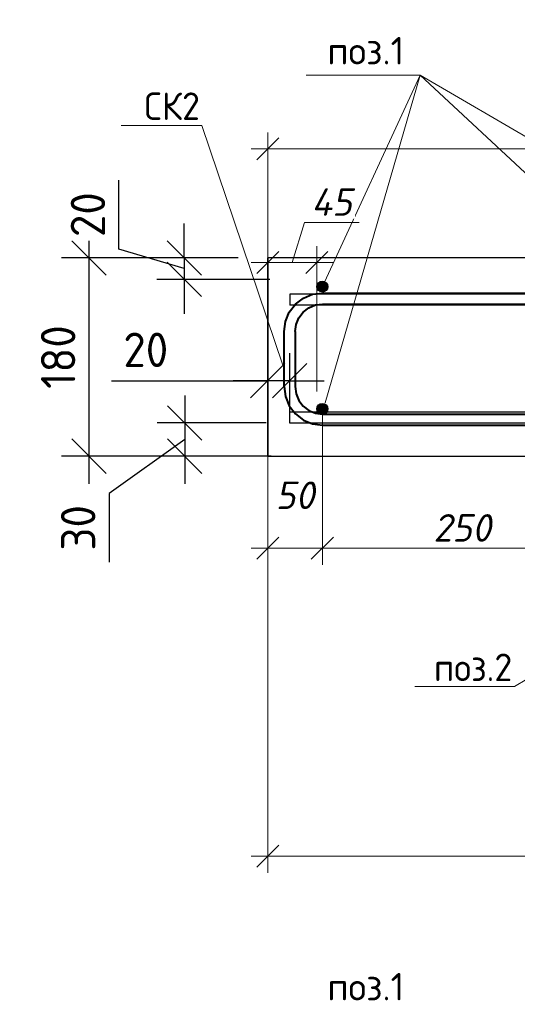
# Model space of a CAD drawing. Header units: millimetres. Extents: x 40580 to 2152466, y -328404 to 177125.
# Tile 63 of 252: x 379760 to 384279, y 143407 to 152348. Entities that reach past the tile are written whole.
import ezdxf
from ezdxf import colors
from ezdxf.entities.mleader import LeaderData, LeaderLine
from ezdxf.math import Vec2, Vec3

# ---------------------------------------------------------------- set-up
doc = ezdxf.new("R2010")
doc.units = ezdxf.units.MM
doc.layers.add('801Арм Тонкие линии', color=72, linetype='Continuous')
doc.layers.add('911Сл Штриховка', color=50, linetype='Continuous')
for name, color, linetype, lineweight in [('Арм_хомуты', 133, 'Continuous', 18), ('Перекрытие ж_бетон', 250, 'Continuous', 30), ('подоснова', 151, 'Continuous', 5), ('Размеры', 9, 'Continuous', 15), ('Столовая Двери и окна', 7, 'Continuous', 15)]:
    doc.layers.add(name, color=color, linetype=linetype, lineweight=lineweight)
doc.styles.add('GOST 2.304', font='isocpeur.ttf', dxfattribs={"width": 0.8})
doc.styles.add('GOST-2.304_Type-B', font='GOST_Common.ttf')
doc.styles.add('ГОСТ', font='isocpeur.ttf')
doc.styles.add('ГОСТ 2.304', font='isocpeur.ttf')
doc.styles.add('Украинский', font='isocpeur.ttf', dxfattribs={"oblique": 12})
doc.dimstyles.new('10', dxfattribs={"dimscale": 0, "dimtxt": 250, "dimasz": 200, "dimexe": 150, "dimexo": 0, "dimgap": 60, "dimtad": 1, "dimdec": 0, "dimlfac": 0.1, "dimrnd": 1, "dimzin": 0, "dimdsep": 46, "dimtxsty": 'ГОСТ 2.304', "dimblk": 'OBLIQUE', "dimcen": 0.09, "dimdle": 150, "dimadec": 0, "dimazin": 0, "dimtfac": 1, "dimtdec": 0, "dimtmove": 1, "dimatfit": 2, "dimfxl": 1, "dimtzin": 0, "dimlwd": 0, "dimlwe": 0, "dimarcsym": 0})
doc.dimstyles.new('СПДС', dxfattribs={"dimscale": 125, "dimtxt": 2.5, "dimasz": 2.5, "dimexe": 2, "dimexo": 0.625, "dimgap": 1, "dimtad": 1, "dimdec": 0, "dimtxsty": 'GOST-2.304_Type-B', "dimblk": 'OBLIQUE', "dimcen": 2.5, "dimdle": 2, "dimadec": 0, "dimazin": 2, "dimtfac": 0.75, "dimtdec": 0, "dimtmove": 1, "dimatfit": 3, "dimfxl": 1, "dimtfill": 1, "dimtolj": 1, "dimarcsym": 1})

# ---------------------------------------------------------------- blocks, each defined once
blk = doc.blocks.new('_OBLIQUE')
at = {"color": 0, "linetype": 'ByBlock'}
blk.add_line((-0.5, -0.5), (0.5, 0.5), dxfattribs=at)
blk = doc.blocks.new('*D5489')
at = {"layer": 'Defpoints', "color": 0, "lineweight": 25, "ltscale": 0.3, "transparency": 16777216}
for p in [(380390.7, 150184.2), (381662.9, 150184.2), (381628.6, 148384.5)]:
    blk.add_point(p, dxfattribs=at)
at = {"layer": 'подоснова', "color": 0, "lineweight": -2, "ltscale": 0.3, "transparency": 16777216}
for p, q in [((380390.7, 148134.5), (380390.7, 150434.2)), ((381584.8, 150184.2), (380140.7, 150184.2)), ((381550.5, 148384.5), (380140.7, 148384.5))]:
    blk.add_line(p, q, dxfattribs=at)
at = {"layer": 'подоснова', "color": 0, "lineweight": -2, "ltscale": 0.3, "transparency": 16777216, "xscale": 312.5, "yscale": 312.5, "zscale": 312.5}
for p, rotation in [((380390.7, 150184.2), 90), ((380390.7, 148384.5), 270)]:
    blk.add_blockref('_OBLIQUE', p, dxfattribs=dict(at, rotation=rotation))
at = {"layer": 'подоснова', "color": 0, "ltscale": 0.3, "transparency": 16777216, "insert": (380109.4, 149284.4), "char_height": 312.5, "attachment_point": 5, "rotation": 90, "style": 'GOST-2.304_Type-B', "bg_fill": 3, "box_fill_scale": 1.1, "bg_fill_color": 256, "bg_fill_true_color": 13158600, "bg_fill_transparency": 0}
blk.add_mtext('\\A1;180', dxfattribs=at)
blk = doc.blocks.new('*D5490')
at = {"layer": 'Defpoints', "color": 0, "lineweight": 25, "ltscale": 0.3, "transparency": 16777216}
for p in [(381821.7, 150184.5), (381254.9, 149989.5), (382110.7, 149989.5)]:
    blk.add_point(p, dxfattribs=at)
at = {"layer": 'подоснова', "color": 0, "lineweight": -2, "ltscale": 0.3, "transparency": 16777216}
for p, q in [((380661.2, 150265.1), (380661.2, 150890.1)), ((381254.9, 150184.5), (381254.9, 150497)), ((381254.9, 150087), (380661.2, 150265.1)), ((381743.6, 150184.5), (381004.9, 150184.5)), ((381254.9, 150184.5), (381254.9, 149989.5)), ((381254.9, 150184.5), (381254.9, 149989.5)), ((382032.6, 149989.5), (381004.9, 149989.5)), ((381254.9, 149989.5), (381254.9, 149677))]:
    blk.add_line(p, q, dxfattribs=at)
at = {"layer": 'подоснова', "color": 0, "lineweight": -2, "ltscale": 0.3, "transparency": 16777216, "xscale": 312.5, "yscale": 312.5, "zscale": 312.5}
for p, rotation in [((381254.9, 150184.5), 270), ((381254.9, 149989.5), 90)]:
    blk.add_blockref('_OBLIQUE', p, dxfattribs=dict(at, rotation=rotation))
at = {"layer": 'подоснова', "color": 0, "ltscale": 0.3, "transparency": 16777216, "insert": (380379.9, 150577.6), "char_height": 312.5, "attachment_point": 5, "rotation": 90, "style": 'GOST-2.304_Type-B', "bg_fill": 3, "box_fill_scale": 1.1, "bg_fill_color": 256, "bg_fill_true_color": 13158600, "bg_fill_transparency": 0}
blk.add_mtext('\\A1;20', dxfattribs=at)
blk = doc.blocks.new('*D5491')
at = {"layer": 'Defpoints', "color": 0, "lineweight": 25, "ltscale": 0.3, "transparency": 16777216}
for p in [(382076.9, 148685.6), (381258.7, 148384.5), (382123.6, 148384.5)]:
    blk.add_point(p, dxfattribs=at)
at = {"layer": 'подоснова', "color": 0, "lineweight": -2, "ltscale": 0.3, "transparency": 16777216}
for p, q in [((381258.7, 148935.6), (381258.7, 148134.5)), ((381998.7, 148685.6), (381008.7, 148685.6)), ((381258.7, 148535), (380572.7, 148046.2)), ((382045.5, 148384.5), (381008.7, 148384.5)), ((380572.7, 148046.2), (380572.7, 147421.2))]:
    blk.add_line(p, q, dxfattribs=at)
at = {"layer": 'подоснова', "color": 0, "lineweight": -2, "ltscale": 0.3, "transparency": 16777216, "xscale": 312.5, "yscale": 312.5, "zscale": 312.5}
for p, rotation in [((381258.7, 148685.6), 90), ((381258.7, 148384.5), 270)]:
    blk.add_blockref('_OBLIQUE', p, dxfattribs=dict(at, rotation=rotation))
at = {"layer": 'подоснова', "color": 0, "ltscale": 0.3, "transparency": 16777216, "insert": (380291.4, 147733.7), "char_height": 312.5, "attachment_point": 5, "rotation": 90, "style": 'GOST-2.304_Type-B', "bg_fill": 3, "box_fill_scale": 1.1, "bg_fill_color": 256, "bg_fill_true_color": 13158600, "bg_fill_transparency": 0}
blk.add_mtext('\\A1;30', dxfattribs=at)
blk = doc.blocks.new('*D5547')
at = {"layer": 'Defpoints', "color": 0, "lineweight": 25, "ltscale": 0.3, "transparency": 16777216}
for p in [(382508.8, 148814.1), (382012.7, 147981.5), (382508.8, 147548.3)]:
    blk.add_point(p, dxfattribs=at)
at = {"layer": 'подоснова', "color": 0, "lineweight": 0, "ltscale": 0.3, "transparency": 16777216}
for p, q in [((382508.8, 148814.1), (382508.8, 147398.3)), ((382012.7, 147981.5), (382012.7, 147398.3)), ((381862.7, 147548.3), (382658.8, 147548.3))]:
    blk.add_line(p, q, dxfattribs=at)
at = {"layer": 'подоснова', "color": 0, "lineweight": 0, "ltscale": 0.3, "transparency": 16777216, "xscale": 200, "yscale": 200, "zscale": 200, "rotation": 180}
blk.add_blockref('_OBLIQUE', (382012.7, 147548.3), dxfattribs=at)
at = {"layer": 'подоснова', "color": 0, "lineweight": 0, "ltscale": 0.3, "transparency": 16777216, "xscale": 200, "yscale": 200, "zscale": 200}
blk.add_blockref('_OBLIQUE', (382508.8, 147548.3), dxfattribs=at)
at = {"layer": 'подоснова', "color": 0, "ltscale": 0.3, "transparency": 16777216, "insert": (382260.8, 148029.2), "char_height": 250, "attachment_point": 5, "style": 'Украинский', "bg_fill": 3, "box_fill_scale": 1.1, "bg_fill_color": 256, "bg_fill_true_color": 13158600, "bg_fill_transparency": 0}
blk.add_mtext('50', dxfattribs=at)
blk = doc.blocks.new('*D5548')
at = {"layer": 'Defpoints', "color": 0, "lineweight": 25, "ltscale": 0.3, "transparency": 16777216}
for p in [(382508.8, 148814.1), (385048.8, 148814.1), (385048.8, 147548.3)]:
    blk.add_point(p, dxfattribs=at)
at = {"layer": 'подоснова', "color": 0, "lineweight": 0, "ltscale": 0.3, "transparency": 16777216}
for p, q in [((382508.8, 148814.1), (382508.8, 147398.3)), ((385048.8, 148814.1), (385048.8, 147398.3)), ((382358.8, 147548.3), (385198.8, 147548.3))]:
    blk.add_line(p, q, dxfattribs=at)
at = {"layer": 'подоснова', "color": 0, "lineweight": 0, "ltscale": 0.3, "transparency": 16777216, "xscale": 200, "yscale": 200, "zscale": 200, "rotation": 180}
blk.add_blockref('_OBLIQUE', (382508.8, 147548.3), dxfattribs=at)
at = {"layer": 'подоснова', "color": 0, "lineweight": 0, "ltscale": 0.3, "transparency": 16777216, "xscale": 200, "yscale": 200, "zscale": 200}
blk.add_blockref('_OBLIQUE', (385048.8, 147548.3), dxfattribs=at)
at = {"layer": 'подоснова', "color": 0, "ltscale": 0.3, "transparency": 16777216, "insert": (383778.8, 147733.3), "char_height": 250, "attachment_point": 5, "style": 'Украинский', "bg_fill": 3, "box_fill_scale": 1.1, "bg_fill_color": 256, "bg_fill_true_color": 13158600, "bg_fill_transparency": 0}
blk.add_mtext('250', dxfattribs=at)
blk = doc.blocks.new('*U334')
at = {"color": 0, "linetype": 'ByBlock', "lineweight": -2}
for p, q in [((-60, 25), (-60, 427.53)), ((-50, 427.53), (-60, 427.53)), ((-50, 25), (-50, 427.53)), ((50, 25), (50, 427.53)), ((50, 427.53), (60, 427.53)), ((60, 25), (60, 427.53)), ((-58.81, 15.94), (-60, 25)), ((-49.15, 18.53), (-50, 25)), ((-46.65, 12.5), (-49.15, 18.53)), ((46.65, 12.5), (49.15, 18.53)), ((49.15, 18.53), (50, 25)), ((58.81, 15.94), (60, 25)), ((-55.31, 7.5), (-58.81, 15.94)), ((-42.68, 7.32), (-46.65, 12.5)), ((42.68, 7.32), (46.65, 12.5)), ((55.31, 7.5), (58.81, 15.94)), ((-49.75, 0.25), (-55.31, 7.5)), ((-42.5, -5.31), (-49.75, 0.25)), ((-37.5, 3.35), (-42.68, 7.32)), ((-31.47, 0.85), (-37.5, 3.35)), ((-25, 0), (-31.47, 0.85)), ((-25, 0), (25, 0)), ((25, 0), (31.47, 0.85)), ((31.47, 0.85), (37.5, 3.35)), ((37.5, 3.35), (42.68, 7.32)), ((42.5, -5.31), (49.75, 0.25)), ((49.75, 0.25), (55.31, 7.5)), ((-34.06, -8.81), (-42.5, -5.31)), ((-25, -10), (-34.06, -8.81)), ((25, -10), (34.06, -8.81)), ((34.06, -8.81), (42.5, -5.31)), ((25, -10), (-25, -10))]:
    blk.add_line(p, q, dxfattribs=at)
at = {"style": 'GOST 2.304', "oblique": 15, "flags": 9}
for tag, p in [('ПОЗИЦИЯ', (806.29, -54.36)), ('ДИАМЕТР', (806.6, -58.65)), ('КЛАСС', (806.89, -63.14)), ('ДЛИНА', (807.32, -67.9)), ('МАССА', (807.61, -73.29))]:
    blk.add_attdef(tag, p, '', height=2.5, dxfattribs=at)
blk = doc.blocks.new('_None')
blk = doc.blocks.new('*D5496')
at = {"layer": 'Defpoints', "color": 0, "lineweight": 25, "ltscale": 0.3, "transparency": 16777216}
for p in [(382012.7, 148384.5), (394512.7, 146990.2), (394512.7, 144752)]:
    blk.add_point(p, dxfattribs=at)
at = {"layer": 'подоснова', "color": 0, "lineweight": 0, "ltscale": 0.3, "transparency": 16777216}
for p, q in [((382012.7, 148384.5), (382012.7, 144602)), ((394512.7, 146990.2), (394512.7, 144602)), ((381862.7, 144752), (394662.7, 144752))]:
    blk.add_line(p, q, dxfattribs=at)
at = {"layer": 'подоснова', "color": 0, "lineweight": 0, "ltscale": 0.3, "transparency": 16777216, "xscale": 200, "yscale": 200, "zscale": 200, "rotation": 180}
blk.add_blockref('_OBLIQUE', (382012.7, 144752), dxfattribs=at)
at = {"layer": 'подоснова', "color": 0, "lineweight": 0, "ltscale": 0.3, "transparency": 16777216, "xscale": 200, "yscale": 200, "zscale": 200}
blk.add_blockref('_OBLIQUE', (394512.7, 144752), dxfattribs=at)
at = {"layer": 'подоснова', "color": 0, "ltscale": 0.3, "transparency": 16777216, "insert": (388262.7, 144937), "char_height": 250, "attachment_point": 5, "style": 'Украинский', "bg_fill": 3, "box_fill_scale": 1.1, "bg_fill_color": 256, "bg_fill_true_color": 13158600, "bg_fill_transparency": 0}
blk.add_mtext('1250', dxfattribs=at)
blk = doc.blocks.new('*D5583')
at = {"layer": 'Defpoints', "color": 0, "lineweight": 25, "ltscale": 0.3, "transparency": 16777216}
for p in [(382012.7, 151174.4), (382012.7, 150184.5), (396812.7, 149951.1)]:
    blk.add_point(p, dxfattribs=at)
at = {"layer": 'подоснова', "color": 0, "lineweight": 0, "ltscale": 0.3, "transparency": 16777216}
for p, q in [((382012.7, 150184.5), (382012.7, 151324.4)), ((396812.7, 149951.1), (396812.7, 151324.4)), ((396962.7, 151174.4), (381862.7, 151174.4))]:
    blk.add_line(p, q, dxfattribs=at)
at = {"layer": 'подоснова', "color": 0, "lineweight": 0, "ltscale": 0.3, "transparency": 16777216, "xscale": 200, "yscale": 200, "zscale": 200, "rotation": 180}
blk.add_blockref('_OBLIQUE', (382012.7, 151174.4), dxfattribs=at)
at = {"layer": 'подоснова', "color": 0, "lineweight": 0, "ltscale": 0.3, "transparency": 16777216, "xscale": 200, "yscale": 200, "zscale": 200}
blk.add_blockref('_OBLIQUE', (396812.7, 151174.4), dxfattribs=at)
at = {"layer": 'подоснова', "color": 0, "ltscale": 0.3, "transparency": 16777216, "insert": (389412.7, 151359.4), "char_height": 250, "attachment_point": 5, "style": 'Украинский', "bg_fill": 3, "box_fill_scale": 1.1, "bg_fill_color": 256, "bg_fill_true_color": 13158600, "bg_fill_transparency": 0}
blk.add_mtext('1480', dxfattribs=at)
blk = doc.blocks.new('*D5415')
at = {"layer": 'Defpoints', "color": 0, "lineweight": 25, "ltscale": 0.3, "transparency": 16777216}
for p in [(382012.7, 150141.9), (382012.7, 148972.3), (382458.8, 148972.3)]:
    blk.add_point(p, dxfattribs=at)
at = {"layer": 'подоснова', "color": 0, "lineweight": 0, "ltscale": 0.3, "transparency": 16777216}
for p, q in [((382235.8, 150141.9), (382345.3, 150506.9)), ((382345.3, 150506.9), (382843.4, 150506.9)), ((382012.7, 148972.3), (382012.7, 150291.9)), ((382458.8, 148972.3), (382458.8, 150291.9)), ((382608.8, 150141.9), (381862.7, 150141.9))]:
    blk.add_line(p, q, dxfattribs=at)
at = {"layer": 'подоснова', "color": 0, "lineweight": 0, "ltscale": 0.3, "transparency": 16777216, "xscale": 200, "yscale": 200, "zscale": 200, "rotation": 180}
blk.add_blockref('_OBLIQUE', (382012.7, 150141.9), dxfattribs=at)
at = {"layer": 'подоснова', "color": 0, "lineweight": 0, "ltscale": 0.3, "transparency": 16777216, "xscale": 200, "yscale": 200, "zscale": 200}
blk.add_blockref('_OBLIQUE', (382458.8, 150141.9), dxfattribs=at)
at = {"layer": 'подоснова', "color": 0, "ltscale": 0.3, "transparency": 16777216, "insert": (382594.3, 150691.9), "char_height": 250, "attachment_point": 5, "style": 'Украинский', "bg_fill": 3, "box_fill_scale": 1.1, "bg_fill_color": 256, "bg_fill_true_color": 13158600, "bg_fill_transparency": 0}
blk.add_mtext('45', dxfattribs=at)
blk = doc.blocks.new('*D5417')
at = {"layer": 'Defpoints', "color": 0, "lineweight": 25, "ltscale": 0.3, "transparency": 16777216}
for p in [(382012.7, 149068.9), (382012.7, 148685.6), (382212.7, 148685.6)]:
    blk.add_point(p, dxfattribs=at)
at = {"layer": 'подоснова', "color": 0, "lineweight": -2, "ltscale": 0.3, "transparency": 16777216}
for p, q in [((382012.7, 148763.7), (382012.7, 149318.9)), ((382212.7, 148763.7), (382212.7, 149318.9)), ((380592.9, 149068.9), (382012.7, 149068.9)), ((382012.7, 149068.9), (381700.2, 149068.9)), ((382212.7, 149068.9), (382012.7, 149068.9)), ((382212.7, 149068.9), (382012.7, 149068.9)), ((382212.7, 149068.9), (382525.2, 149068.9))]:
    blk.add_line(p, q, dxfattribs=at)
at = {"layer": 'подоснова', "color": 0, "lineweight": -2, "ltscale": 0.3, "transparency": 16777216, "xscale": 312.5, "yscale": 312.5, "zscale": 312.5}
blk.add_blockref('_OBLIQUE', (382012.7, 149068.9), dxfattribs=at)
at = {"layer": 'подоснова', "color": 0, "lineweight": -2, "ltscale": 0.3, "transparency": 16777216, "xscale": 312.5, "yscale": 312.5, "zscale": 312.5, "rotation": 180}
blk.add_blockref('_OBLIQUE', (382212.7, 149068.9), dxfattribs=at)
at = {"layer": 'подоснова', "color": 0, "ltscale": 0.3, "transparency": 16777216, "insert": (380905.4, 149350.1), "char_height": 312.5, "attachment_point": 5, "style": 'GOST-2.304_Type-B', "bg_fill": 3, "box_fill_scale": 1.1, "bg_fill_color": 256, "bg_fill_true_color": 13158600, "bg_fill_transparency": 0}
blk.add_mtext('\\A1;20', dxfattribs=at)

msp = doc.modelspace()

# ---------------------------------------------------------------- linework, layer by layer
at = {"layer": 'Перекрытие ж_бетон', "color": 18, "linetype": 'Continuous', "lineweight": 30, "true_color": 0x000000}
for p, q in [((390714.687, 149854.495), (382212.691, 149854.495)), ((396372.665, 149854.495), (382212.691, 149854.495)), ((396372.666, 149755.585), (382212.691, 149755.585)), ((395912.688, 148784.495), (382212.691, 148784.495)), ((396372.665, 148784.495), (382212.691, 148784.495)), ((395912.689, 148685.585), (382212.691, 148685.585)), ((396372.666, 148685.585), (382212.691, 148685.585))]:
    msp.add_line(p, q, dxfattribs=at)
for points in [[(382212.691, 149854.495), (382212.691, 149755.585)], [(382212.691, 148685.585), (382212.691, 148784.495)]]:
    msp.add_lwpolyline(points, dxfattribs=at)
at = {"layer": 'подоснова', "color": 18, "ltscale": 0.3, "true_color": 0x000000}
for p, q in [((383395.975, 151842.745), (382363.184, 151842.745)), ((383395.975, 151842.745), (382508.847, 149924.495)), ((383395.975, 151842.745), (382534.631, 148868.326)), ((386809.999, 149854.495), (383395.975, 151842.745))]:
    msp.add_line(p, q, dxfattribs=at)
at = {"layer": 'Размеры', "color": 18, "true_color": 0x000000}
msp.add_line((396512.687, 150184.495), (382012.691, 150184.495), dxfattribs=at)
msp.add_line((396512.687, 150184.495), (382012.691, 150184.495), dxfattribs=at)
at = {"layer": 'Размеры', "color": 18, "lineweight": 30, "true_color": 0x000000}
for p in [(382012.691, 148384.495), (396622.687, 150184.495)]:
    msp.add_line(p, (382012.691, 150184.495), dxfattribs=at)
msp.add_lwpolyline([(382012.691, 148384.495), (394512.687, 148384.495), (394512.687, 146584.495), (397512.616, 146584.495), (397512.687, 147696.99)], dxfattribs=at)

# ---------------------------------------------------------------- texts
at = {"layer": 'подоснова', "color": 18, "ltscale": 0.3, "true_color": 0x000000, "char_height": 250, "width": 3270.99844, "attachment_point": 5, "style": 'ГОСТ 2.304'}
for insert in [(382903.328, 152274.689), (382903.328, 143775.85)]:
    msp.add_mtext(' \\Pпоз.1 ', dxfattribs=dict(at, insert=insert))

# ---------------------------------------------------------------- dimensions: what is measured, and where the dimension line sits
at = {"layer": 'подоснова', "color": 18, "ltscale": 0.3, "true_color": 0x000000}
dim = msp.add_linear_dim(base=(380390.659, 150184.216), p1=(381628.643, 148384.495), p2=(381662.941, 150184.216), angle=90, dimstyle='СПДС', override={"dimlfac": 0.1}, dxfattribs=at)
dim.commit()
dim.dimension.update_dxf_attribs({"geometry": '*D5489', "text_midpoint": (380109.409, 149284.356)})

# ---------------------------------------------------------------- next in the draw order: dimensions: what is measured, and where the dimension line sits
dim = msp.add_linear_dim(base=(381254.944391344, 149989.495144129), p1=(381821.67557627, 150184.495144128), p2=(382110.744261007, 149989.495144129), angle=90, dimstyle='СПДС', override={"dimlfac": 0.1}, dxfattribs=at)
dim.commit()
dim.dimension.update_dxf_attribs({"geometry": '*D5490', "text_midpoint": (380379.944391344, 150390.120144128)})
dim = msp.add_linear_dim(base=(381258.694, 148384.495), p1=(382076.865, 148685.585), p2=(382123.591, 148384.495), angle=90, dimstyle='СПДС', override={"dimlfac": 0.1}, dxfattribs=at)
dim.commit()
dim.dimension.update_dxf_attribs({"geometry": '*D5491', "text_midpoint": (380572.673, 147921.186), "dimtype": 160})

# ---------------------------------------------------------------- next in the draw order: dimensions: what is measured, and where the dimension line sits
dim = msp.add_linear_dim(base=(382508.846, 147548.343), p1=(382012.691, 147981.499), p2=(382508.846, 148814.149), dimstyle='10', override={"dimscale": 1, "dimtxsty": 'Украинский', "dimtfill": 1}, dxfattribs=at)
dim.commit()
dim.dimension.update_dxf_attribs({"geometry": '*D5547', "text_midpoint": (382260.768, 147844.199), "dimtype": 160})

# ---------------------------------------------------------------- next in the draw order: leaders
ml = msp.add_multileader_mtext('Standard', dxfattribs=at)
ml.set_content('СК2 ', color=(0, 0, 0), style='GOST-2.304_Type-B')
ml.set_leader_properties(color=256, linetype='ByLayer', lineweight=15)
ml.set_arrow_properties(name='NONE')
ml.build(insert=Vec2(0, 0))
ml.multileader.update_dxf_attribs({"text_left_attachment_type": 6, "text_right_attachment_type": 6, "dogleg_length": 0.1, "arrow_head_size": 18})
ctx = ml.context
ctx.base_point, ctx.char_height, ctx.arrow_head_size, ctx.landing_gap_size, ctx.plane_origin = Vec3(380874.514, 151387.27), 250, 18, 20, Vec3(390791.583, 152063.57)
ctx.left_attachment, ctx.right_attachment, ctx.text_align_type = 6, 6, 1
notes = []
notes.append((ctx, [(0, (1, 1, 0), (381414.614, 151387.27), (-1, 0), 0.1, [(0, [(382150.981, 149209.442)], 0, [])])]))
ctx.mtext.insert, ctx.mtext.alignment, ctx.mtext.flow_direction = Vec3(381144.514, 151687.27), 2, 5
for ctx, leaders in notes:
    for number, flags, end, landing, length, lines in leaders:
        leader = LeaderData()
        leader.index, (leader.has_last_leader_line, leader.has_dogleg_vector, leader.attachment_direction) = number, flags
        leader.last_leader_point, leader.dogleg_vector, leader.dogleg_length = Vec3(end), Vec3(landing), length
        for number, points, colour, breaks in lines:
            line = LeaderLine()
            line.index, line.vertices, line.color, line.breaks = number, Vec3.list(points), colors.encode_raw_color(colour), breaks
            leader.lines.append(line)
        ctx.leaders.append(leader)

# ---------------------------------------------------------------- next in the draw order: dimensions: what is measured, and where the dimension line sits
dim = msp.add_linear_dim(base=(385048.846, 147548.343), p1=(382508.846, 148814.149), p2=(385048.846, 148814.149), dimstyle='10', override={"dimscale": 1, "dimrnd": 10, "dimtxsty": 'Украинский', "dimtfill": 1}, dxfattribs=at)
dim.commit()
dim.dimension.update_dxf_attribs({"geometry": '*D5548', "text_midpoint": (383778.846, 147733.343)})

# ---------------------------------------------------------------- next in the draw order: hatches: boundary and pattern name
at = {"layer": '911Сл Штриховка', "true_color": 0x000000}
h = msp.add_hatch(color=18, dxfattribs=at)
edge = h.paths.add_edge_path()
edge.add_arc((382508.847, 148814.149), 50, 0, 360)

# ---------------------------------------------------------------- next in the draw order: linework, layer by layer
at = {"layer": '801Арм Тонкие линии', "color": 18, "true_color": 0x000000}
msp.add_circle((382508.847, 148814.149), 50, dxfattribs=at)
at = {"layer": 'подоснова', "color": 18, "ltscale": 0.3, "true_color": 0x000000}
msp.add_line((386685.781, 148784.495), (383395.975, 151842.745), dxfattribs=at)

# ---------------------------------------------------------------- next in the draw order: block references
at = {"layer": 'Арм_хомуты', "color": 18, "lineweight": 40, "true_color": 0x000000, "xscale": 10, "yscale": 10, "zscale": 10, "rotation": 270}
msp.add_blockref('*U334', (382261.257, 149265.88), dxfattribs=at)

# ---------------------------------------------------------------- next in the draw order: leaders
at = {"layer": 'подоснова', "color": 18, "ltscale": 0.3, "true_color": 0x000000}
ml = msp.add_multileader_mtext('Standard', dxfattribs=at)
ml.set_content('поз.2', color=(0, 0, 0), style='GOST-2.304_Type-B')
ml.set_leader_properties(color=256, linetype='ByLayer', lineweight=15)
ml.set_arrow_properties(name='NONE')
ml.build(insert=Vec2(0, 0))
ml.multileader.update_dxf_attribs({"text_left_attachment_type": 6, "text_right_attachment_type": 6, "dogleg_length": 0.1, "arrow_head_size": 18})
ctx = ml.context
ctx.base_point, ctx.char_height, ctx.arrow_head_size, ctx.landing_gap_size, ctx.plane_origin = Vec3(383501.472, 146291.918), 250, 18, 20, Vec3(395124.402, 147514.499)
ctx.left_attachment, ctx.right_attachment, ctx.text_align_type = 6, 6, 1
notes = []
notes.append((ctx, [(0, (1, 1, 0), (384254.072, 146291.918), (-1, 0), 0.1, [(2, [(385550.002, 148864.899), (387050.002, 148864.899), (388470.002, 148864.899)], 0, [])])]))
ctx.mtext.insert, ctx.mtext.alignment, ctx.mtext.flow_direction = Vec3(383877.722, 146591.918), 2, 5
for ctx, leaders in notes:
    for number, flags, end, landing, length, lines in leaders:
        leader = LeaderData()
        leader.index, (leader.has_last_leader_line, leader.has_dogleg_vector, leader.attachment_direction) = number, flags
        leader.last_leader_point, leader.dogleg_vector, leader.dogleg_length = Vec3(end), Vec3(landing), length
        for number, points, colour, breaks in lines:
            line = LeaderLine()
            line.index, line.vertices, line.color, line.breaks = number, Vec3.list(points), colors.encode_raw_color(colour), breaks
            leader.lines.append(line)
        ctx.leaders.append(leader)

# ---------------------------------------------------------------- next in the draw order: dimensions: what is measured, and where the dimension line sits
for base, p1, p2, picture, middle in [((382012.691, 151174.37), (396812.687, 149951.142), (382012.691, 150184.495), '*D5583', (389412.689, 151359.37)), ((394512.687, 144752.04), (382012.691, 148384.495), (394512.687, 146990.24), '*D5496', (388262.689, 144937.04))]:
    dim = msp.add_linear_dim(base=base, p1=p1, p2=p2, dimstyle='10', override={"dimscale": 1, "dimrnd": 10, "dimtxsty": 'Украинский', "dimtfill": 1}, dxfattribs=at)
    dim.commit()
    dim.dimension.update_dxf_attribs({"geometry": picture, "text_midpoint": middle})

# ---------------------------------------------------------------- next in the draw order: hatches: boundary and pattern name
at = {"layer": '911Сл Штриховка', "true_color": 0x000000}
h = msp.add_hatch(color=18, dxfattribs=at)
edge = h.paths.add_edge_path()
edge.add_arc((382508.847, 149924.495), 50, 0, 360)

# ---------------------------------------------------------------- next in the draw order: linework, layer by layer
at = {"layer": '801Арм Тонкие линии', "color": 18, "true_color": 0x000000}
msp.add_circle((382508.847, 149924.495), 50, dxfattribs=at)
at = {"layer": 'Столовая Двери и окна', "color": 18, "lineweight": 30, "true_color": 0x000000}
msp.add_lwpolyline([(382012.691, 150184.495), (382012.691, 148384.495), (394512.687, 148384.495), (394512.687, 146584.495), (397512.616, 146589.646), (397512.665, 148124.244), (396812.687, 148474.233), (396812.687, 150184.495), (382012.691, 150184.495)], dxfattribs=at)

# ---------------------------------------------------------------- next in the draw order: dimensions: what is measured, and where the dimension line sits
at = {"layer": 'подоснова', "color": 18, "ltscale": 0.3, "true_color": 0x000000}
dim = msp.add_linear_dim(base=(382012.691, 150141.907), p1=(382458.847, 148972.316), p2=(382012.691, 148972.316), dimstyle='10', override={"dimscale": 1, "dimtxsty": 'Украинский', "dimtfill": 1}, dxfattribs=at)
dim.commit()
dim.dimension.update_dxf_attribs({"geometry": '*D5415', "text_midpoint": (382405.269, 150691.907)})

# ---------------------------------------------------------------- next in the draw order: dimensions: what is measured, and where the dimension line sits
dim = msp.add_linear_dim(base=(382012.691, 149068.875), p1=(382212.691, 148685.585), p2=(382012.691, 148685.585), dimstyle='СПДС', override={"dimlfac": 0.1}, dxfattribs=at)
dim.commit()
dim.dimension.update_dxf_attribs({"geometry": '*D5417', "text_midpoint": (380905.407, 149120.065), "dimtype": 160})

# ---------------------------------------------------------------- next in the draw order: texts
at = {"color": 18, "true_color": 0x000000, "insert": (250111.057, 153773.154), "char_height": 200, "attachment_point": 1, "style": 'ГОСТ'}
msp.add_mtext_dynamic_manual_height_columns('\\pi9510.738;{\\H1.5152x;\\P\\pi1000;Общие указания\\P\\pi200;}1.^IРабочая документация разработана в соответствии с заданием на проектирование, требованиями действующих технических регламентов, стандартов, сводов правил и других документов, содержащих установленные требования.\\P2.^IРабочая документация выполнена в соответствии со следующими нормативными и техническими документами:\\P-^IСП 20.13330.2016 "Нагрузки и Воздействия";\\P-^IСП 63.13330.2012 "Бетонные и железобетонные конструкции. Основные положения";\\P-^IСП 22.13330.2016 "Основания зданий и сооружений";\\P-^IСП 45.13330.2012 "Земляные сооружения, основания и фундаменты".\\P3.   За относительную отметку 0,000 принята отметка чистого пола первого этажа.\\P4.^IПеречень видов работ, для которых необходимо составлять акты освидетельствования скрытых работ:\\P-^Iармирование конструкций;\\P-^Iосвидетельствование опалубки перед бетонированием;\\P-^Iвыполнение сварочных работ;\\P-^Iотбор контрольных проб бетона;\\P-^Iсоответствие законченных железобетонных конструкций проекту с отображением качества работ;\\P-^Iустройство монолитных конструкций, выполняемых в зимнее время;  \\P\\pi0;        -    устройство гидроизоляции;\\P\\pi200;-^Iуплотнение грунтов и обратную засыпку.\\PЗапрещается выполнение последующих работ при отсутствии актов освидетельствования предшествующих скрытых работ во всех случаях.\\P\\pi0;        5. Проект рассчитан на производство работ в период положительных температур. В случае выполнения работ при отрицательных температурах необходимо выполнять требования СНиП часть 3 по производству работ и ППР.\\P        6. При минимальной температуре воздуха до минус 15°С допускается:\\P\\pi200;-выдерживание бетона в конструкции методом термоса, при предварительном разогреве бетонной смеси;\\P -форсированный электроразогрев бетона в конструкции с повторным уплотнением.\\PПри минимальной температуре воздуха до минус 25°С допускается:\\P -обогрев бетона в греющей опалубке с помощью низкотемпературных электронагревателей;\\P -электродный сквозной прогрев бетона;\\P -электрообогрев с помощью греющего провода.\\P      7. В процессе бетонирования обеспечить соблюдение защитных слоев и мест положения рабочей арматуры согласно проекту. Величина защитного слоя продольной рабочей арматуры у боковых граней стен монолитных участков должны быть не менее 20мм и не менее диаметра продольной рабочей арматуры конструкции, величина защитного слоя поперечной арматуры - не менее 10 мм\\P      8. Крестовые соединения стержней продольной и поперечной арматуры, соединение стержней продольной арматуры по длине выполнить вязкой отожженой проволокой диаметром 2,0-3,0 мм', width=17710.69822, gutter_width=5800, heights=[13133.416], dxfattribs=at)

doc.saveas('drawing.dxf')
